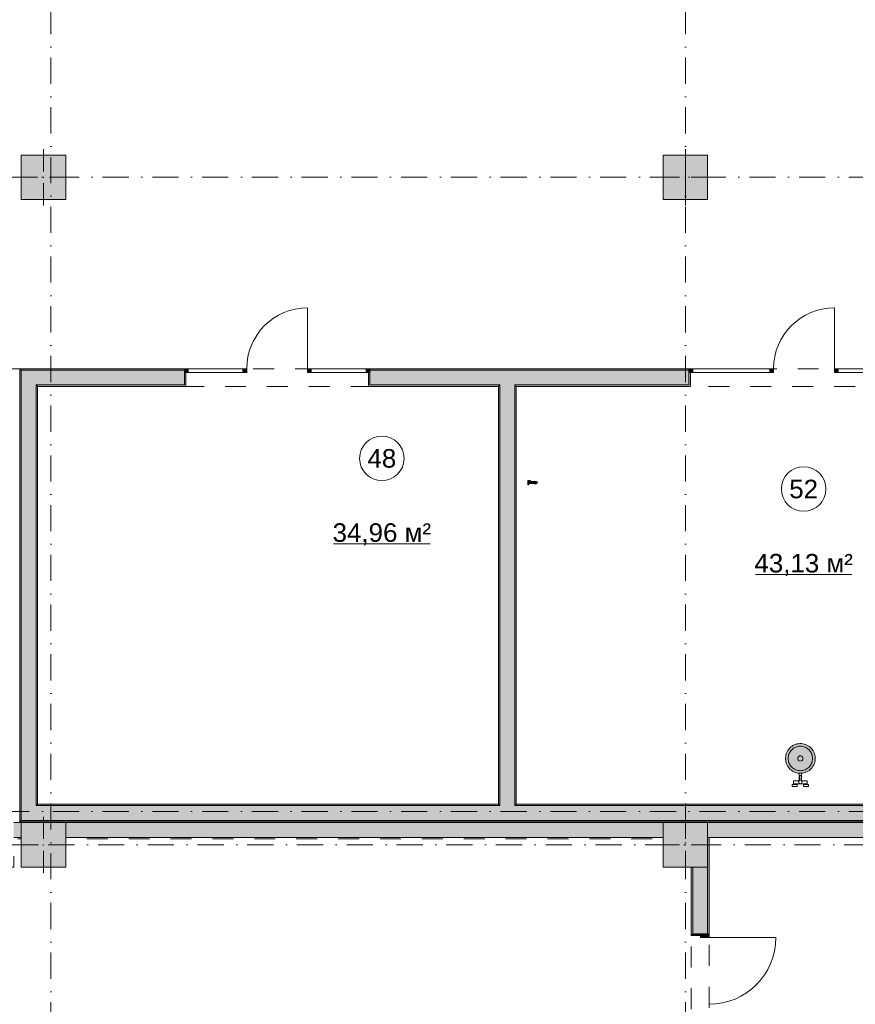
# Model space of a CAD drawing. Header units: millimetres. Extents: x -14761 to 157739, y -22400 to 107990.
# Tile 54 of 81: x 90030 to 101290, y 33850 to 47125. Entities that reach past the tile are written whole.
import ezdxf

# ---------------------------------------------------------------- set-up
doc = ezdxf.new("R2010")
doc.units = ezdxf.units.MM
doc.header["$MEASUREMENT"] = 0
doc.linetypes.add('Штриховая', pattern=[564.444447, 282.222223, -282.222223])
doc.linetypes.add('Штрихпунктирная', pattern=[670.277762, 352.777767, -176.388884, 0, -141.111112])
for name, color, linetype in [('Интерьер - Оборудование', 7, 'Continuous'), ('Интерьер - Оборудование бань', 7, 'Continuous'), ('Конструктив - Колонны', 7, 'Continuous'), ('Конструктив - Стены Блок 200 нов', 7, 'Continuous'), ('Конструктив - Стены Внутр сущ.', 7, 'Continuous'), ('Элемент Модели - Зона', 7, 'Continuous'), ('Элемент Модели - Оси', 7, 'Continuous')]:
    doc.layers.add(name, color=color, linetype=linetype)
doc.styles.add('СГЕНЕРИР_СТИЛЬ_1', font='txt')

msp = doc.modelspace()

# ---------------------------------------------------------------- hatches: boundary and pattern name
at = {"layer": 'Интерьер - Оборудование', "linetype": 'Continuous', "lineweight": 0, "true_color": 0xe5e5e5}
msp.add_hatch(color=254, dxfattribs=at).paths.add_polyline_path([(96906, 40901), (96905, 40901), (96904, 40901), (96904, 40901), (96904, 40898), (96890, 40898), (96890, 40899), (96890, 40905), (96890, 40910), (96890, 40913), (96890, 40914), (96878, 40914), (96878, 40913), (96878, 40910), (96878, 40905), (96878, 40899), (96878, 40892), (96878, 40884), (96878, 40877), (96878, 40870), (96878, 40864), (96878, 40859), (96878, 40856), (96878, 40854), (96890, 40854), (96890, 40856), (96890, 40859), (96890, 40864), (96890, 40870), (96890, 40871), (96956, 40871), (96957, 40870), (96957, 40870), (96963, 40870), (96963, 40870), (96963, 40868), (96963, 40868), (96963, 40867), (96993, 40867), (96995, 40868), (96995, 40869), (96995, 40869), (96995, 40870), (96995, 40871), (96995, 40873), (96995, 40876), (96995, 40878), (96995, 40879), (96999, 40879), (97003, 40879), (97004, 40879), (97005, 40879), (97006, 40880), (97007, 40880), (97008, 40882), (97008, 40885), (97008, 40886), (97008, 40887), (97007, 40888), (97006, 40889), (97003, 40889), (97002, 40889), (96998, 40889), (96995, 40889), (96995, 40890), (96995, 40893), (96995, 40895), (96995, 40897), (96995, 40899), (96995, 40899), (96995, 40900), (96995, 40901), (96993, 40901), (96963, 40901), (96963, 40901), (96963, 40900), (96963, 40899), (96963, 40898), (96957, 40898), (96956, 40898), (96916, 40898), (96916, 40901), (96915, 40901), (96915, 40901), (96914, 40901), (96914, 40912), (96913, 40912), (96912, 40912), (96910, 40912), (96908, 40912), (96907, 40912), (96906, 40912)])
at = {"layer": 'Интерьер - Оборудование бань', "linetype": 'Continuous', "lineweight": 0, "true_color": 0xffffff}
msp.add_hatch(color=7, dxfattribs=at).paths.add_polyline_path([(100350, 37158), (100352, 37138), (100355, 37119), (100360, 37100), (100368, 37082), (100377, 37064), (100388, 37048), (100400, 37032), (100414, 37018), (100429, 37006), (100445, 36995), (100462, 36985), (100480, 36977), (100499, 36971), (100518, 36967), (100537, 36965), (100557, 36965), (100577, 36966), (100596, 36970), (100615, 36976), (100633, 36983), (100651, 36992), (100667, 37002), (100682, 37015), (100697, 37028), (100709, 37043), (100720, 37060), (100730, 37077), (100738, 37095), (100744, 37114), (100747, 37133), (100750, 37152), (100750, 37172), (100748, 37192), (100744, 37211), (100739, 37230), (100732, 37248), (100723, 37266), (100712, 37282), (100700, 37297), (100686, 37311), (100671, 37324), (100655, 37335), (100638, 37345), (100620, 37352), (100601, 37358), (100582, 37362), (100562, 37365), (100543, 37365), (100523, 37363), (100504, 37360), (100485, 37354), (100467, 37347), (100449, 37338), (100433, 37327), (100418, 37315), (100403, 37301), (100391, 37286), (100380, 37270), (100370, 37253), (100362, 37235), (100356, 37216), (100352, 37197), (100350, 37177)])
at = {"layer": 'Конструктив - Колонны', "linetype": 'Continuous', "lineweight": 0, "true_color": 0x000000}
for points in [[(90050, 44700), (90650, 44700), (90650, 45300), (90050, 45300)], [(98700, 44700), (99300, 44700), (99300, 45300), (98700, 45300)], [(90050, 35700), (90650, 35700), (90650, 36300), (90050, 36300)], [(98700, 35700), (99300, 35700), (99300, 36300), (98700, 36300)]]:
    msp.add_hatch(color=18, dxfattribs=at).paths.add_polyline_path(points)
at = {"layer": 'Конструктив - Стены Блок 200 нов', "linetype": 'Continuous', "lineweight": 0, "true_color": 0x000000}
for points in [[(90050, 42420), (90030, 42420), (90050, 42400)], [(90030, 42400), (90050, 42400), (90030, 42420)], [(90030, 36330), (90050, 36330), (90050, 42400), (90030, 42400)], [(92249, 42420), (90050, 42420), (90050, 42400), (92249, 42400)], [(90250, 42400), (90050, 42400), (90250, 42200)], [(90050, 42200), (90250, 42200), (90050, 42400)], [(90250, 42200), (92249, 42200), (92249, 42370), (92249, 42400), (90250, 42400)], [(92249, 42420), (92249, 42370), (92299, 42370), (92299, 42420)], [(92249, 42180), (92269, 42180), (92269, 42370), (92249, 42370), (92249, 42200)], [(93039, 42420), (93039, 42370), (93089, 42370), (93089, 42380), (93089, 42420)], [(93909, 42420), (93909, 42380), (93909, 42370), (93959, 42370), (93959, 42420)], [(94699, 42420), (94699, 42370), (94749, 42370), (94749, 42420)], [(94729, 42180), (94749, 42180), (94749, 42200), (94749, 42370), (94729, 42370)], [(94749, 42400), (96700, 42400), (96700, 42420), (94749, 42420)], [(94749, 42400), (94749, 42370), (94749, 42200), (96500, 42200), (96500, 42400)], [(96500, 42200), (96700, 42200), (96700, 42400), (96500, 42400)], [(96700, 42400), (99049, 42400), (99049, 42420), (96700, 42420)], [(96700, 42200), (99049, 42200), (99049, 42370), (99049, 42400), (96700, 42400)], [(99049, 42420), (99049, 42370), (99099, 42370), (99099, 42420)], [(99049, 42180), (99069, 42180), (99069, 42370), (99049, 42370), (99049, 42200)], [(100139, 42420), (100139, 42370), (100189, 42370), (100189, 42380), (100189, 42420)], [(101009, 42420), (101009, 42380), (101009, 42370), (101059, 42370), (101059, 42420)], [(90050, 42200), (90050, 36530), (90250, 36530), (90250, 42200)], [(90270, 42200), (90250, 42200), (90270, 42180)], [(90250, 42180), (90270, 42180), (90250, 42200)], [(90250, 42180), (90250, 36550), (90270, 36550), (90270, 42180)], [(92249, 42200), (90270, 42200), (90270, 42180), (92249, 42180)], [(94749, 42200), (94749, 42180), (96480, 42180), (96480, 42200)], [(96480, 42180), (96500, 42180), (96500, 42200), (96480, 42200)], [(96480, 42180), (96480, 36550), (96500, 36550), (96500, 42180)], [(96500, 42180), (96700, 42180), (96700, 42200), (96500, 42200)], [(96700, 36550), (96700, 42180), (96500, 42180), (96500, 36550)], [(96700, 42180), (96720, 42180), (96720, 42200), (96700, 42200)], [(96720, 36550), (96720, 42180), (96700, 42180), (96700, 36550)], [(99049, 42200), (96720, 42200), (96720, 42180), (99049, 42180)], [(90250, 36530), (90050, 36330), (90250, 36330)], [(90250, 36530), (90050, 36530), (90050, 36330)], [(90270, 36550), (90250, 36530), (90270, 36530)], [(90270, 36550), (90250, 36550), (90250, 36530)], [(90250, 36330), (96500, 36330), (96500, 36530), (90250, 36530)], [(90270, 36530), (96480, 36530), (96480, 36550), (90270, 36550)], [(96480, 36530), (96500, 36530), (96500, 36550), (96480, 36550)], [(96500, 36530), (96700, 36530), (96700, 36550), (96500, 36550)], [(96500, 36330), (96700, 36330), (96700, 36530), (96500, 36530)], [(96700, 36530), (96720, 36530), (96720, 36550), (96700, 36550)], [(96700, 36330), (104400, 36330), (104400, 36530), (96700, 36530)], [(96720, 36530), (104380, 36530), (104380, 36550), (96720, 36550)], [(90050, 36330), (90030, 36310), (90050, 36310)], [(90050, 36330), (90030, 36330), (90030, 36310)], [(117300, 36330), (90050, 36330), (90050, 36310), (117300, 36310)], [(99320, 36100), (99300, 36100), (99300, 34800), (99320, 34800)], [(99100, 35700), (99080, 35700), (99080, 34800), (99100, 34800)], [(99100, 34800), (99205, 34800), (99300, 34800), (99300, 35700), (99100, 35700)], [(99080, 34780), (99205, 34780), (99205, 34800), (99100, 34800), (99080, 34800)], [(99320, 34800), (99205, 34800), (99205, 34750), (99320, 34750)]]:
    msp.add_hatch(color=18, dxfattribs=at).paths.add_polyline_path(points)
at = {"layer": 'Конструктив - Стены Внутр сущ.', "linetype": 'Continuous', "lineweight": 0, "true_color": 0x000000}
for points in [[(89950, 36300), (89950, 36100), (90050, 36100), (90050, 36300)], [(90650, 36300), (90650, 36100), (98700, 36100), (98700, 36300)], [(99300, 36300), (99300, 36100), (107700, 36100), (107700, 36300)]]:
    msp.add_hatch(color=18, dxfattribs=at).paths.add_polyline_path(points)

# ---------------------------------------------------------------- linework, layer by layer
at = {"layer": 'Интерьер - Оборудование', "color": 7, "linetype": 'Continuous', "lineweight": 15}
for p, q in [((96890, 40898), (96890, 40871)), ((96904, 40898), (96916, 40898)), ((96906, 40901), (96914, 40901)), ((96947, 40894), (96955, 40894)), ((96947, 40876), (96947, 40893)), ((96963, 40898), (96963, 40870)), ((96993, 40901), (96993, 40867)), ((96995, 40889), (96995, 40879)), ((96955, 40874), (96947, 40874))]:
    msp.add_line(p, q, dxfattribs=at)
at = {"layer": 'Интерьер - Оборудование', "color": 7, "linetype": 'Continuous', "lineweight": 15, "flags": 128}
msp.add_lwpolyline([(96906, 40901), (96906, 40912), (96907, 40912), (96908, 40912), (96910, 40912), (96912, 40912), (96913, 40912), (96914, 40912), (96914, 40901), (96915, 40901), (96915, 40901), (96916, 40901), (96916, 40898), (96956, 40898), (96957, 40898), (96963, 40898), (96963, 40899), (96963, 40900), (96963, 40901), (96963, 40901), (96993, 40901), (96995, 40901), (96995, 40900), (96995, 40899), (96995, 40899), (96995, 40897), (96995, 40895), (96995, 40893), (96995, 40890), (96995, 40889), (96998, 40889), (97002, 40889), (97003, 40889), (97006, 40889), (97007, 40888), (97008, 40887), (97008, 40886), (97008, 40885), (97008, 40882), (97007, 40880), (97006, 40880), (97005, 40879), (97004, 40879), (97003, 40879), (96999, 40879), (96995, 40879), (96995, 40878), (96995, 40876), (96995, 40873), (96995, 40871), (96995, 40870), (96995, 40869), (96995, 40869), (96995, 40868), (96993, 40867), (96963, 40867), (96963, 40868), (96963, 40868), (96963, 40870), (96963, 40870), (96957, 40870), (96957, 40870), (96956, 40871), (96890, 40871), (96890, 40870), (96890, 40864), (96890, 40859), (96890, 40856), (96890, 40854), (96878, 40854), (96878, 40856), (96878, 40859), (96878, 40864), (96878, 40870), (96878, 40877), (96878, 40884), (96878, 40892), (96878, 40899), (96878, 40905), (96878, 40910), (96878, 40913), (96878, 40914), (96890, 40914), (96890, 40913), (96890, 40910), (96890, 40905), (96890, 40899), (96890, 40898), (96904, 40898), (96904, 40901), (96904, 40901), (96905, 40901)], close=True, dxfattribs=at)
at = {"layer": 'Интерьер - Оборудование', "color": 7, "linetype": 'Continuous', "lineweight": 15}
for centre, radius, start, end in [((96941, 40893), 5.65, 0, 10.216), ((96947, 40894), 0.422, 90, 190.2158), ((96963, 40894), 7.77, 152.2265, 163.6601), ((96978, 40889), 23.3, 163.6601, 167.4903), ((96960, 40895), 4.8, 141.9854, 152.2265), ((96957, 40897), 0.883, 90, 141.9852), ((96957, 40897), 0.883, 38.0148, 90), ((96954, 40895), 4.8, 27.7735, 38.0146), ((96951, 40894), 7.86, 16.088, 27.7735), ((96936, 40889), 24.1, 12.2648, 16.0881), ((96925, 40887), 35.2, 4.1641, 12.2648), ((96891, 40884), 68.6, 0, 4.1641), ((96941, 40876), 5.65, 349.784, 0), ((96947, 40875), 0.422, 169.7842, 270), ((96978, 40879), 23.3, 192.5097, 196.3399), ((96963, 40875), 7.77, 196.3399, 207.7735), ((96957, 40871), 0.883, 218.0148, 270), ((96960, 40874), 4.8, 207.7735, 218.0146), ((96957, 40871), 0.883, 270, 321.9852), ((96951, 40875), 7.86, 332.2265, 343.912), ((96954, 40874), 4.8, 321.9854, 332.2265), ((96925, 40882), 35.2, 347.7352, 355.8359), ((96936, 40880), 24.1, 343.9119, 347.7352), ((96891, 40884), 68.6, 355.8359, 0)]:
    msp.add_arc(centre, radius, start, end, dxfattribs=at)
at = {"layer": 'Интерьер - Оборудование бань', "color": 7, "linetype": 'Continuous', "lineweight": 15}
for p, q in [((100458, 37302), (100472, 37310)), ((100472, 37310), (100487, 37317)), ((100487, 37317), (100502, 37322)), ((100502, 37322), (100518, 37326)), ((100518, 37326), (100534, 37329)), ((100534, 37329), (100550, 37329)), ((100550, 37329), (100566, 37329)), ((100566, 37329), (100582, 37326)), ((100582, 37326), (100598, 37322)), ((100598, 37322), (100613, 37317)), ((100613, 37317), (100628, 37310)), ((100628, 37310), (100642, 37302)), ((100385, 37165), (100386, 37181)), ((100386, 37181), (100389, 37197)), ((100389, 37197), (100392, 37213)), ((100392, 37213), (100398, 37228)), ((100398, 37228), (100405, 37243)), ((100405, 37243), (100413, 37256)), ((100413, 37256), (100423, 37269)), ((100423, 37269), (100433, 37281)), ((100433, 37281), (100446, 37292)), ((100446, 37292), (100458, 37302)), ((100515, 37169), (100519, 37182)), ((100519, 37182), (100528, 37192)), ((100528, 37192), (100540, 37199)), ((100540, 37199), (100554, 37200)), ((100554, 37200), (100567, 37196)), ((100567, 37196), (100578, 37187)), ((100578, 37187), (100584, 37175)), ((100584, 37175), (100585, 37161)), ((100642, 37302), (100654, 37292)), ((100654, 37292), (100667, 37281)), ((100667, 37281), (100677, 37269)), ((100677, 37269), (100687, 37256)), ((100687, 37256), (100695, 37243)), ((100695, 37243), (100702, 37228)), ((100702, 37228), (100708, 37213)), ((100708, 37213), (100711, 37197)), ((100711, 37197), (100714, 37181)), ((100714, 37181), (100715, 37165)), ((100386, 37149), (100385, 37165)), ((100389, 37133), (100386, 37149)), ((100392, 37117), (100389, 37133)), ((100398, 37102), (100392, 37117)), ((100405, 37087), (100398, 37102)), ((100413, 37073), (100405, 37087)), ((100423, 37060), (100413, 37073)), ((100433, 37048), (100423, 37060)), ((100446, 37038), (100433, 37048)), ((100458, 37028), (100446, 37038)), ((100516, 37155), (100515, 37169)), ((100522, 37143), (100516, 37155)), ((100533, 37134), (100522, 37143)), ((100546, 37130), (100533, 37134)), ((100560, 37131), (100546, 37130)), ((100572, 37138), (100560, 37131)), ((100581, 37148), (100572, 37138)), ((100585, 37161), (100581, 37148)), ((100654, 37038), (100642, 37028)), ((100667, 37048), (100654, 37038)), ((100677, 37060), (100667, 37048)), ((100687, 37073), (100677, 37060)), ((100695, 37087), (100687, 37073)), ((100702, 37102), (100695, 37087)), ((100708, 37117), (100702, 37102)), ((100711, 37133), (100708, 37117)), ((100714, 37149), (100711, 37133)), ((100715, 37165), (100714, 37149)), ((100472, 37020), (100458, 37028)), ((100487, 37013), (100472, 37020)), ((100502, 37007), (100487, 37013)), ((100518, 37003), (100502, 37007)), ((100534, 37001), (100518, 37003)), ((100550, 37000), (100534, 37001)), ((100539, 36870), (100539, 36935)), ((100539, 36935), (100559, 36935)), ((100566, 37001), (100550, 37000)), ((100559, 36935), (100559, 36870)), ((100582, 37003), (100566, 37001)), ((100598, 37007), (100582, 37003)), ((100613, 37013), (100598, 37007)), ((100628, 37020), (100613, 37013)), ((100642, 37028), (100628, 37020)), ((100491, 36824), (100457, 36824)), ((100491, 36812), (100457, 36812)), ((100607, 36824), (100641, 36824)), ((100607, 36812), (100641, 36812))]:
    msp.add_line(p, q, dxfattribs=at)
at = {"layer": 'Интерьер - Оборудование бань', "color": 7, "linetype": 'Continuous', "lineweight": 15, "flags": 128}
msp.add_lwpolyline([(100350, 37158), (100350, 37177), (100352, 37197), (100356, 37216), (100362, 37235), (100370, 37253), (100380, 37270), (100391, 37286), (100403, 37301), (100418, 37315), (100433, 37327), (100449, 37338), (100467, 37347), (100485, 37354), (100504, 37360), (100523, 37363), (100543, 37365), (100562, 37365), (100582, 37362), (100601, 37358), (100620, 37352), (100638, 37345), (100655, 37335), (100671, 37324), (100686, 37311), (100700, 37297), (100712, 37282), (100723, 37266), (100732, 37248), (100739, 37230), (100744, 37211), (100748, 37192), (100750, 37172), (100750, 37152), (100747, 37133), (100744, 37114), (100738, 37095), (100730, 37077), (100720, 37060), (100709, 37043), (100697, 37028), (100682, 37015), (100667, 37002), (100651, 36992), (100633, 36983), (100615, 36976), (100596, 36970), (100577, 36966), (100557, 36965), (100537, 36965), (100518, 36967), (100499, 36971), (100480, 36977), (100462, 36985), (100445, 36995), (100429, 37006), (100414, 37018), (100400, 37032), (100388, 37048), (100377, 37064), (100368, 37082), (100360, 37100), (100355, 37119), (100352, 37138)], close=True, dxfattribs=at)
msp.add_lwpolyline([(100533, 36967), (100565, 36967), (100565, 36916), (100565, 36903), (100565, 36866, -0.06464), (100569, 36861), (100641, 36861), (100641, 36812), (100658, 36812), (100658, 36788), (100590, 36788), (100590, 36812), (100607, 36812), (100607, 36824), (100491, 36824), (100491, 36812), (100508, 36812), (100508, 36788), (100440, 36788), (100440, 36812), (100457, 36812), (100457, 36861), (100529, 36861, -0.06464), (100533, 36866)], format="xyb", close=True, dxfattribs=at)
at = {"layer": 'Интерьер - Оборудование бань', "color": 7, "linetype": 'Continuous', "lineweight": 15}
msp.add_circle((100549, 36848), 24, dxfattribs=at)
for start, end in [(146.4033, 213.5967), (326.4033, 33.5967)]:
    msp.add_arc((100549, 36914), 12, start, end, dxfattribs=at)
at = {"layer": 'Конструктив - Колонны', "color": 251, "linetype": 'Continuous', "lineweight": 5, "true_color": 0x575757}
for p, q in [((90350, 45080), (90350, 45380)), ((99000, 45080), (99000, 45380)), ((90270, 45000), (89970, 45000)), ((90350, 44920), (90350, 44620)), ((90430, 45000), (90730, 45000)), ((98920, 45000), (98620, 45000)), ((99000, 44920), (99000, 44620)), ((99080, 45000), (99380, 45000)), ((90350, 36080), (90350, 36380)), ((99000, 36080), (99000, 36380)), ((90270, 36000), (89970, 36000)), ((90430, 36000), (90730, 36000)), ((98920, 36000), (98620, 36000)), ((99080, 36000), (99380, 36000)), ((90350, 35920), (90350, 35620)), ((99000, 35920), (99000, 35620))]:
    msp.add_line(p, q, dxfattribs=at)
at = {"layer": 'Конструктив - Колонны', "color": 251, "linetype": 'Continuous', "lineweight": 15, "true_color": 0x575757, "flags": 128}
for points in [[(90050, 44700), (90650, 44700), (90650, 45300), (90050, 45300)], [(98700, 44700), (99300, 44700), (99300, 45300), (98700, 45300)], [(90050, 35700), (90650, 35700), (90650, 36300), (90050, 36300)], [(98700, 35700), (99300, 35700), (99300, 36300), (98700, 36300)]]:
    msp.add_lwpolyline(points, close=True, dxfattribs=at)
at = {"layer": 'Конструктив - Колонны', "color": 251, "linetype": 'Continuous', "lineweight": 5, "true_color": 0x575757}
for p in [(90350, 45000), (99000, 45000), (90350, 36000), (99000, 36000)]:
    msp.add_point(p, dxfattribs=at)
at = {"layer": 'Конструктив - Стены Блок 200 нов', "color": 251, "linetype": 'Continuous', "lineweight": 5, "true_color": 0x575757}
for p, q in [((93909, 42420), (93909, 43240)), ((101009, 42420), (101009, 43240)), ((92249, 42420), (93089, 42420)), ((92249, 42420), (92249, 42370)), ((92299, 42420), (92249, 42420)), ((92249, 42370), (93089, 42370)), ((92249, 42370), (92299, 42370)), ((92299, 42370), (92299, 42420)), ((93039, 42420), (93039, 42370)), ((93089, 42420), (93039, 42420)), ((93039, 42370), (93089, 42370)), ((93089, 42380), (93089, 42420)), ((93089, 42370), (93089, 42380)), ((94749, 42420), (93909, 42420)), ((93909, 42420), (93909, 42380)), ((93959, 42420), (93909, 42420)), ((93909, 42380), (93909, 42370)), ((94749, 42370), (93909, 42370)), ((93909, 42370), (93959, 42370)), ((93959, 42370), (93959, 42420)), ((94699, 42420), (94699, 42370)), ((94749, 42420), (94699, 42420)), ((94699, 42370), (94749, 42370)), ((94749, 42370), (94749, 42420)), ((99049, 42420), (100189, 42420)), ((99049, 42420), (99049, 42370)), ((99099, 42420), (99049, 42420)), ((99049, 42370), (100189, 42370)), ((99049, 42370), (99099, 42370)), ((99099, 42370), (99099, 42420)), ((100139, 42420), (100139, 42370)), ((100189, 42420), (100139, 42420)), ((100139, 42370), (100189, 42370)), ((100189, 42380), (100189, 42420)), ((100189, 42370), (100189, 42380)), ((102149, 42420), (101009, 42420)), ((101009, 42420), (101009, 42380)), ((101059, 42420), (101009, 42420)), ((101009, 42380), (101009, 42370)), ((102149, 42370), (101009, 42370)), ((101009, 42370), (101059, 42370)), ((101059, 42370), (101059, 42420)), ((99205, 34750), (99205, 34800)), ((99205, 34800), (99320, 34800)), ((99320, 34800), (99320, 34750)), ((99320, 34750), (99205, 34750)), ((99320, 34750), (100220, 34750))]:
    msp.add_line(p, q, dxfattribs=at)
at = {"layer": 'Конструктив - Стены Блок 200 нов', "color": 251, "linetype": 'Continuous', "lineweight": 20, "true_color": 0x575757}
for p, q in [((90250, 42400), (90050, 42400)), ((90050, 42400), (90050, 42200)), ((90250, 42400), (90050, 42400)), ((92249, 42400), (90250, 42400)), ((92249, 42420), (92249, 42400)), ((92249, 42420), (92249, 42400)), ((92249, 42420), (92249, 42400)), ((92249, 42400), (92249, 42370)), ((92249, 42400), (92249, 42370)), ((92249, 42400), (92249, 42370)), ((92249, 42370), (92269, 42370)), ((92249, 42200), (92249, 42370)), ((92269, 42370), (92269, 42180)), ((92269, 42370), (92269, 42180)), ((94729, 42370), (94729, 42180)), ((94749, 42370), (94729, 42370)), ((94729, 42370), (94729, 42180)), ((94749, 42420), (94749, 42400)), ((94749, 42420), (94749, 42400)), ((94749, 42420), (94749, 42400)), ((96500, 42400), (94749, 42400)), ((94749, 42400), (94749, 42370)), ((94749, 42400), (94749, 42370)), ((94749, 42400), (94749, 42370)), ((94749, 42200), (94749, 42370)), ((96700, 42400), (96500, 42400)), ((99049, 42400), (96700, 42400)), ((99049, 42420), (99049, 42400)), ((99049, 42420), (99049, 42400)), ((99049, 42420), (99049, 42400)), ((99049, 42400), (99049, 42370)), ((99049, 42400), (99049, 42370)), ((99049, 42400), (99049, 42370)), ((99049, 42370), (99069, 42370)), ((99049, 42200), (99049, 42370)), ((99069, 42370), (99069, 42180)), ((99069, 42370), (99069, 42180)), ((90050, 42200), (90050, 36530)), ((90270, 42200), (90250, 42200)), ((90250, 36530), (90250, 42200)), ((90270, 42200), (90250, 42200)), ((90270, 42200), (92249, 42200)), ((92249, 42180), (92269, 42180)), ((92249, 42180), (92269, 42180)), ((94749, 42180), (94729, 42180)), ((94749, 42180), (94729, 42180)), ((94749, 42200), (96500, 42200)), ((96500, 42200), (96500, 42180)), ((96500, 42200), (96500, 42180)), ((96500, 42180), (96500, 36550)), ((96700, 42200), (99049, 42200)), ((96700, 42180), (96700, 42200)), ((96700, 42180), (96700, 42200)), ((96700, 36550), (96700, 42180)), ((99049, 42180), (99069, 42180)), ((99049, 42180), (99069, 42180)), ((90050, 36530), (90050, 36330)), ((90250, 36530), (90270, 36530)), ((90250, 36530), (90270, 36530)), ((96500, 36530), (90270, 36530)), ((96500, 36550), (96500, 36530)), ((96500, 36550), (96500, 36530)), ((96700, 36530), (96700, 36550)), ((96700, 36530), (96700, 36550)), ((104400, 36530), (96700, 36530)), ((90050, 36330), (90250, 36330)), ((90050, 36330), (90250, 36330)), ((90250, 36330), (96500, 36330)), ((96500, 36330), (96700, 36330)), ((96700, 36330), (104400, 36330)), ((99100, 35700), (99100, 34800)), ((99300, 34800), (99300, 35700)), ((99080, 34800), (99080, 34780)), ((99080, 34800), (99080, 34780)), ((99205, 34780), (99080, 34780)), ((99205, 34780), (99080, 34780)), ((99100, 34800), (99205, 34800)), ((99205, 34800), (99205, 34780)), ((99300, 34800), (99205, 34800)), ((99300, 34800), (99205, 34800)), ((99300, 34800), (99205, 34800)), ((99320, 34800), (99300, 34800)), ((99320, 34800), (99300, 34800)), ((99320, 34800), (99300, 34800))]:
    msp.add_line(p, q, dxfattribs=at)
at = {"layer": 'Конструктив - Стены Блок 200 нов', "color": 251, "linetype": 'Continuous', "lineweight": 20, "true_color": 0x575757, "flags": 128}
for points in [[(90030, 42420), (90050, 42420)], [(90030, 42420), (90030, 36310)], [(92249, 42420), (90050, 42420)], [(96700, 42420), (94749, 42420)], [(99049, 42420), (96700, 42420)], [(90270, 36550), (90270, 42180)], [(90270, 42180), (92249, 42180)], [(94749, 42180), (96480, 42180)], [(96480, 42180), (96480, 36550)], [(96720, 42180), (99049, 42180)], [(96720, 36550), (96720, 42180)], [(96480, 36550), (90270, 36550)], [(104380, 36550), (96720, 36550)], [(90030, 36310), (90050, 36310)], [(90050, 36310), (117300, 36310)], [(99320, 34800), (99320, 36100)], [(99080, 35700), (99080, 34800)]]:
    msp.add_lwpolyline(points, dxfattribs=at)
at = {"layer": 'Конструктив - Стены Блок 200 нов', "color": 251, "linetype": 'Continuous', "lineweight": 5, "true_color": 0x575757}
for centre, radius, start, end in [((93909, 42420), 820, 90, 180), ((101009, 42420), 820, 90, 180), ((99320, 34750), 900, 270, 0)]:
    msp.add_arc(centre, radius, start, end, dxfattribs=at)
at = {"layer": 'Конструктив - Стены Внутр сущ.', "color": 251, "linetype": 'Continuous', "lineweight": 20, "true_color": 0x575757, "flags": 128}
for points in [[(90050, 36300), (89950, 36300)], [(98700, 36300), (90650, 36300)], [(107700, 36300), (99300, 36300)], [(89950, 36100), (90050, 36100)], [(90650, 36100), (98700, 36100)], [(99300, 36100), (107700, 36100)]]:
    msp.add_lwpolyline(points, dxfattribs=at)
at = {"layer": 'Элемент Модели - Зона', "color": 7, "linetype": 'Continuous', "lineweight": 15}
for p, q in [((94260, 40058), (95561, 40058)), ((99944, 39645), (101245, 39645))]:
    msp.add_line(p, q, dxfattribs=at)
at = {"layer": 'Элемент Модели - Зона', "color": 7, "linetype": 'Штриховая', "lineweight": 15, "flags": 128}
for points in [[(36150, 44957), (36110, 44957), (36110, 36320), (41880, 36320), (41880, 39142), (45143, 42405), (45157, 42391), (45157, 42420), (63300, 42420), (63300, 42400), (77400, 42400), (77400, 42420), (114081, 42420), (117317, 39177), (117320, 38842), (117320, 36305), (117360, 36305), (117360, 34300), (117120, 34300), (117120, 35700), (116700, 35700), (116700, 36100), (108300, 36100), (108300, 35700), (107700, 35700), (107700, 36100), (99320, 36100), (99320, 26970), (107700, 26970), (107700, 27650), (108300, 27650), (108300, 26460), (112380, 26460), (112380, 27370), (112500, 27370), (112500, 21180), (117120, 21180), (117120, 26250), (116650, 26250), (116650, 27750), (117120, 27750), (117120, 32800), (117360, 32800), (117360, 20150), (117120, 20150), (117120, 20940), (99320, 20940), (99320, 14650), (117120, 14650), (117120, 17700), (116700, 17700), (116700, 18326), (117120, 18326), (117120, 18650), (117360, 18650), (117360, 18320), (120850, 18320), (120850, 37205), (120239, 37205), (120239, 45000), (125700, 45000), (125700, 45300), (126300, 45300), (126300, 45000), (141025, 45000), (141025, 45100), (140125, 45100), (140125, 47500), (132700, 47500), (132700, 53680), (130530, 53680), (130530, 54300), (129183, 54300), (126300, 54300), (126300, 53700), (125700, 53700), (125700, 54213), (124800, 54213), (117300, 54213), (117300, 53700), (116700, 53700), (116700, 54213), (108300, 54213), (108300, 53700), (107700, 53700), (107700, 54213), (99300, 54213), (99300, 53700), (98700, 53700), (98700, 54213), (90650, 54213), (90650, 53700), (90050, 53700), (89950, 53700), (89950, 48633), (77450, 48633), (77450, 53800), (77450, 61690), (77460, 61690), (77460, 67850), (74720, 67850), (74720, 59730), (73965, 59730), (73965, 54212), (72300, 54212), (72300, 53700), (71700, 53700), (71700, 54212), (63300, 54212), (63300, 53700), (62700, 53700), (62700, 54212), (61025, 54212), (61025, 46500), (61025, 45000), (54300, 45000), (54300, 44700), (53700, 44700), (53700, 45000), (45300, 45000), (45300, 44700), (44700, 44700), (44700, 45000), (36750, 45000), (36750, 44700), (36150, 44700)], [(90050, 44700), (90050, 45300), (90650, 45300), (90650, 44700)], [(98700, 44700), (98700, 45300), (99300, 45300), (99300, 44700)], [(96480, 36550), (96480, 42180), (90270, 42180), (90270, 36550)], [(96720, 42180), (96720, 36550), (104380, 36550), (104380, 42180)], [(71700, 36080), (68045, 36080), (68045, 31008), (71700, 27353), (71700, 27650), (72300, 27650), (72300, 27050), (72320, 27050), (72320, 26970), (90050, 26970), (90050, 26950), (90650, 26950), (90650, 26970), (94380, 26970), (94380, 32050), (99080, 32050), (99080, 35700), (98700, 35700), (98700, 36080), (90650, 36080), (90650, 35700), (90050, 35700), (90050, 36080), (89950, 36080), (89950, 35700), (89350, 35700), (89350, 36080), (81300, 36080), (81300, 35700), (80700, 35700), (80700, 36080), (72300, 36080), (72300, 35700), (71700, 35700)]]:
    msp.add_lwpolyline(points, close=True, dxfattribs=at)
at = {"layer": 'Элемент Модели - Зона', "color": 7, "linetype": 'Continuous', "lineweight": 15, "flags": 128}
for points in [[(95210, 41211, 1), (94610, 41211, 1)], [(100894, 40798, 1), (100294, 40798, 1)]]:
    msp.add_lwpolyline(points, format="xyb", close=True, dxfattribs=at)
at = {"layer": 'Элемент Модели - Оси', "color": 7, "linetype": 'Штрихпунктирная', "lineweight": 15}
for p, q in [((90450, 92200), (90450, -1975)), ((99000, 92200), (99000, -1975)), ((-12761, 45000), (155650, 45000)), ((-12761, 36450), (155650, 36450)), ((-12153, 36000), (155043, 36000))]:
    msp.add_line(p, q, dxfattribs=at)

# ---------------------------------------------------------------- texts
at = {"layer": 'Элемент Модели - Зона', "color": 7, "lineweight": 15, "char_height": 250, "attachment_point": 5, "style": 'СГЕНЕРИР_СТИЛЬ_1'}
for s, insert in [('\\A1;{\\pqc;\\fArial|b0|i0|c204|p38;48}', (94910, 41209)), ('\\A1;{\\pqc;\\fArial|b0|i0|c204|p38;52}', (100594, 40796)), ('\\A1;{\\pqc;\\fArial|b0|i0|c204|p38;34,96 м²}', (94910, 40187)), ('\\A1;{\\pqc;\\fArial|b0|i0|c204|p38;43,13 м²}', (100594, 39774))]:
    msp.add_mtext(s, dxfattribs=dict(at, insert=insert))

doc.saveas('drawing.dxf')
